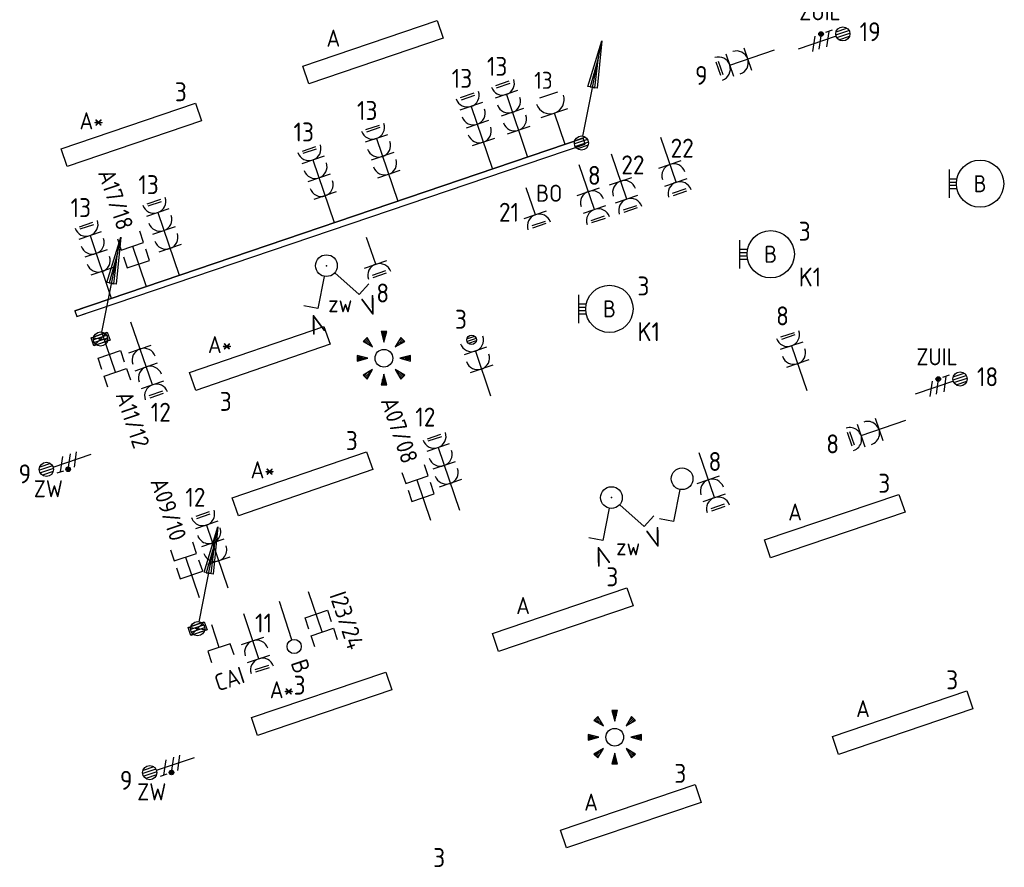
# Model space of a CAD drawing. Header units: millimetres. Extents: x -30480 to 214890, y -181324 to 108676.
# Tile 41 of 48: x 34088 to 44494, y 61670 to 70635. Entities that reach past the tile are written whole.
import ezdxf
from ezdxf.enums import TextEntityAlignment as Align

# ---------------------------------------------------------------- set-up
doc = ezdxf.new("R2010")
doc.units = ezdxf.units.MM
doc.header["$LTSCALE"] = 100
for name, color, linetype in [('EB62204-_ATTRIB', 2, 'Continuous'), ('EB63101-_ATTRIB', 2, 'Continuous'), ('EB63102-_ATTRIB', 2, 'Continuous'), ('EB6421--_ATTRIB', 2, 'Continuous'), ('EB6441--_ATTRIB', 2, 'Continuous'), ('EB6452--_ATTRIB', 2, 'Continuous'), ('EL6110--_CEN-NOODSTR', 3, 'Continuous'), ('EL61301-_KABELGOOT', 3, 'Continuous'), ('EL61303-_WANDGOOT', 3, 'Continuous'), ('EL62203-_KRACHT-WCD230', 3, 'Continuous'), ('EL62204-_KRACHT-ASP230', 3, 'Continuous'), ('EL6222--', 3, 'Continuous'), ('EL63101-_LICHT-ARM', 3, 'Continuous'), ('EL63102-_LICHT-SCH', 3, 'Continuous'), ('EL63103-_LICHT-WCD230V', 3, 'Continuous'), ('EL63106-_LICHT-WCDPLAF', 3, 'Continuous'), ('EL6421--_TELEFOON', 3, 'Continuous'), ('EL6441--_DATACOM', 3, 'Continuous'), ('EL6452--_CAI', 3, 'Continuous')]:
    doc.layers.add(name, color=color, linetype=linetype)
doc.styles.add('2_0', font='iso', dxfattribs={"height": 200})
doc.styles.add('ISO', font='iso.shx', dxfattribs={"height": 220})
doc.styles.add('NORATT', font='iso.shx')
doc.styles.add('NORDIM', font='isocp.shx')
doc.styles.add('STABICAD-018', font='ISOCP.SHX', dxfattribs={"height": 1.8})
doc.styles.get("Standard").update_dxf_attribs({"font": 'arial.ttf'})

# ---------------------------------------------------------------- blocks, each defined once
blk = doc.blocks.new('ES3G10')
for p, q in [((-3.25, -1.5), (-3.25, 1.5)), ((-3.25, 0.52), (-2.44, 0.52)), ((-3.25, 0.17), (-2.49, 0.17)), ((-3.25, -0.17), (-2.49, -0.17)), ((-3.25, -0.52), (-2.44, -0.52))]:
    blk.add_line(p, q)
blk.add_circle((0, 0), 2.5)
at = {"style": 'NORATT', "flags": 9}
blk.add_attdef('GELIJK', text='', height=1.8, dxfattribs=at).set_placement((3.5, 5), align=Align.MIDDLE_CENTER)
at = {"color": 6, "style": 'NORATT'}
for tag, flags, p in [('SCHAK', 8, (3.5, 2.75)), ('A_CODE', 8, (0, 0)), ('GROEP', 8, (-3.5, -2.75)), ('KAST', 9, (3.5, -2.75))]:
    blk.add_attdef(tag, text='', height=1.8, dxfattribs=dict(at, flags=flags)).set_placement(p, align=Align.MIDDLE)
blk = doc.blocks.new('EJ3P31')
at = {"color": 0}
blk.add_lwpolyline([(-7.5, -1), (-7.5, 1), (7.5, 1), (7.5, -1)], close=True, dxfattribs=at)
at = {"style": 'NORATT', "flags": 9}
blk.add_attdef('GELIJK', text='', height=1.8, dxfattribs=at).set_placement((3.5, 5), align=Align.MIDDLE_CENTER)
at = {"color": 0, "style": 'NORATT'}
for tag, flags, p in [('A_CODE', 8, (-3.5, 2.75)), ('SCHAK', 8, (3.5, 2.75)), ('GROEP', 8, (-3.5, -2.75)), ('KAST', 9, (3.5, -2.75))]:
    blk.add_attdef(tag, text='', height=1.8, dxfattribs=dict(at, flags=flags)).set_placement(p, align=Align.MIDDLE)
blk = doc.blocks.new('ES111352')
at = {"color": 0}
blk.add_line((0, 1.5), (0, -3), dxfattribs=at)
for points in [[(-1.25, 2.75), (-1.25, 1.5), (1.25, 1.5), (1.25, 2.75)], [(-1.25, 0.75), (-1.25, -0.5), (1.25, -0.5), (1.25, 0.75)]]:
    blk.add_lwpolyline(points, dxfattribs=at)
at = {"color": 0, "style": 'NORATT', "flags": 8}
blk.add_attdef('NUMMER1', text='', height=1.8, rotation=90, dxfattribs=at).set_placement((-1.5, 4.5), align=Align.MIDDLE_LEFT)
at = {"style": 'NORATT', "flags": 8}
blk.add_attdef('NUMMER', text='', height=1.8, rotation=90, dxfattribs=at).set_placement((1.5, 4.5), align=Align.MIDDLE_LEFT)
at = {"style": 'NORATT'}
for tag, flags, p in [('CODE', 9, (1, 3.5)), ('PANEEL', 9, (0, 3)), ('GRP', 8, (0, -5)), ('RUIMTE', 9, (0, -7.5))]:
    blk.add_attdef(tag, text='', height=1.8, dxfattribs=dict(at, flags=flags)).set_placement(p, align=Align.MIDDLE_LEFT)
at = {"style": 'NORATT', "flags": 8}
blk.add_attdef('M_CODE', text='', height=1.8, dxfattribs=at).set_placement((0, 0), align=Align.MIDDLE_CENTER)
blk = doc.blocks.new('ES652141')
for p, q in [((-2.51, 2.79), (-1.98, 2.26)), ((-0.2, 3.75), (-0.2, 3)), ((0, 3.75), (0, 2.25)), ((0.2, 3.75), (0.2, 3)), ((2.51, 2.79), (1.98, 2.26)), ((-2.79, 2.51), (-2.26, 1.98)), ((-2.65, 2.65), (-1.59, 1.59)), ((2.65, 2.65), (1.59, 1.59)), ((2.79, 2.51), (2.26, 1.98)), ((-3.75, 0.2), (-3, 0.2)), ((-3.75, 0), (-2.25, 0)), ((3.75, 0), (2.25, 0)), ((3.75, 0.2), (3, 0.2)), ((-3.75, -0.2), (-3, -0.2)), ((3.75, -0.2), (3, -0.2)), ((-2.79, -2.51), (-2.26, -1.98)), ((-2.65, -2.65), (-1.59, -1.59)), ((-2.51, -2.79), (-1.98, -2.26)), ((0, -3.75), (0, -2.25)), ((2.65, -2.65), (1.59, -1.59)), ((2.51, -2.79), (1.98, -2.26)), ((2.79, -2.51), (2.26, -1.98)), ((-0.2, -3.75), (-0.2, -3)), ((0.2, -3.75), (0.2, -3))]:
    blk.add_line(p, q)
for points in [[(-1.59, 1.59), (-2.37, 2.93), (-2.93, 2.37)], [(0, 2.25), (0.4, 3.75), (-0.4, 3.75)], [(1.59, 1.59), (2.93, 2.37), (2.37, 2.93)], [(-2.25, 0), (-3.75, 0.4), (-3.75, -0.4)], [(2.25, 0), (3.75, -0.4), (3.75, 0.4)], [(-1.59, -1.59), (-2.93, -2.37), (-2.37, -2.93)], [(0, -2.25), (-0.4, -3.75), (0.4, -3.75)], [(1.59, -1.59), (2.37, -2.93), (2.93, -2.37)]]:
    blk.add_lwpolyline(points, close=True)
blk.add_circle((0, 0), 1.25)
at = {"style": 'NORATT'}
blk.add_attdef('NUMMER', text='', height=1.8, dxfattribs=at).set_placement((0, 5), align=Align.MIDDLE)
for tag, flags, p in [('CODE', 9, (1, 3.5)), ('PANEEL', 9, (0, 3)), ('GRP', 8, (0, -5)), ('RUIMTE', 9, (0, -7.5))]:
    blk.add_attdef(tag, text='', height=1.8, dxfattribs=dict(at, flags=flags)).set_placement(p, align=Align.MIDDLE_LEFT)
at = {"style": 'NORATT', "flags": 8}
blk.add_attdef('M_CODE', text='', height=1.8, dxfattribs=at).set_placement((0, 0), align=Align.MIDDLE_CENTER)
blk = doc.blocks.new('ES3W1L')
for p, q in [((-0.75, 1.25), (0.75, 1.25)), ((1.25, 0), (-1.25, 0)), ((-0.75, 1), (0.75, 1)), ((0, 0), (0, -3))]:
    blk.add_line(p, q)
blk.add_arc((0, 1.25), 1.25, 180, 0)
at = {"style": 'NORATT'}
for tag, flags, p in [('VERMOGEN', 9, (-2.5, 3)), ('GROEP', 8, (0, 3)), ('SCHAK', 8, (2.5, 3)), ('GELIJK', 9, (5, 3)), ('KAST', 9, (7, 3)), ('TAL', 8, (2.5, 3))]:
    blk.add_attdef(tag, text='', height=1.8, rotation=90, dxfattribs=dict(at, flags=flags)).set_placement(p, align=Align.MIDDLE_CENTER)
at = {"style": 'NORATT', "flags": 8}
blk.add_attdef('DOEL', text='', height=1.8, rotation=90, dxfattribs=at).set_placement((-2.5, 3), align=Align.MIDDLE_LEFT)
at = {"style": 'NORATT', "flags": 9}
blk.add_attdef('M_CODE', text='', height=1.8, dxfattribs=at).set_placement((0, 0), align=Align.MIDDLE_CENTER)
blk = doc.blocks.new('EH100000')
at = {"linetype": 'ByBlock'}
for p, q in [((1, 0.5), (0, 0.5)), ((1, 0.5, 1), (0, 0.5, 1)), ((0, -0.5, 1), (1, -0.5, 1)), ((1, -0.5), (0, -0.5))]:
    blk.add_line(p, q, dxfattribs=at)
at = {"linetype": 'ByBlock', "invisible_edges": 15}
for points in [[(1, -0.5), (0, -0.5), (0, 0.5), (1, 0.5)], [(0, 0.5), (1, 0.5), (1, 0.5, 1), (0, 0.5, 1)], [(0, -0.5, 1), (1, -0.5, 1), (1, -0.5), (0, -0.5)]]:
    blk.add_3dface(points, dxfattribs=at)
at = {"linetype": 'ByBlock', "style": '2_0', "flags": 8}
blk.add_attdef('FUNCTIE', text='', height=0.5, dxfattribs=at).set_placement((0.5, 0), align=Align.MIDDLE)
at = {"linetype": 'ByBlock', "flags": 9}
blk.add_attdef('SCHOT', text='', height=0.5, dxfattribs=at).set_placement((0.5, 0), align=Align.MIDDLE)
blk = doc.blocks.new('WGE')
blk.add_lwpolyline([(-1, -0.5), (0, -0.5), (0, 0.5), (-1, 0.5)])
at = {"style": '2_0', "flags": 9}
for tag in ['HULPSTUK', 'SCHOT']:
    blk.add_attdef(tag, text='', height=0.5, dxfattribs=at).set_placement((0, 0), align=Align.MIDDLE)
blk = doc.blocks.new('ES3W2L')
for p, q in [((-0.75, 3.25), (0.75, 3.25)), ((-0.75, 3), (0.75, 3)), ((1.25, 2), (-1.25, 2)), ((0, 2), (0, -3)), ((1.25, 0), (-1.25, 0))]:
    blk.add_line(p, q)
for centre in [(0, 3.25), (0, 1.25)]:
    blk.add_arc(centre, 1.25, 180, 0)
at = {"style": 'NORATT'}
for tag, height, flags, p in [('GROEPI', 1.8, 9, (0, 9.5)), ('CODE', 3.5, 8, (0, 4.5)), ('M_CODE', 1.8, 9, (0, 0)), ('VERMOGENI', 1.8, 9, (0, -9.5)), ('DOELI', 1.8, 9, (0, -11.5))]:
    blk.add_attdef(tag, text='', height=height, dxfattribs=dict(at, flags=flags)).set_placement(p, align=Align.MIDDLE_CENTER)
for tag, flags, p in [('VERMOGEN', 9, (-2.5, 5)), ('GROEP', 8, (0, 5)), ('SCHAK', 8, (2.5, 5)), ('GELIJKI', 9, (5, 5)), ('GELIJK', 9, (5, 5)), ('KAST', 9, (7, 5)), ('TAL', 8, (2.5, 5))]:
    blk.add_attdef(tag, text='', height=1.8, rotation=90, dxfattribs=dict(at, flags=flags)).set_placement(p, align=Align.MIDDLE_CENTER)
at = {"style": 'NORATT', "flags": 8}
blk.add_attdef('DOEL', text='', height=1.8, rotation=90, dxfattribs=at).set_placement((-2.5, 5), align=Align.MIDDLE_LEFT)
blk = doc.blocks.new('ES3S1')
blk.add_lwpolyline([(0.58, 1), (2.31, 4), (3.61, 3.25)])
blk.add_circle((0, 0), 1.15)
at = {"style": 'NORATT'}
for tag, flags, p in [('SCHAK', 8, (3, 5.5)), ('KAST', 9, (-3, 0.5)), ('M_CODE', 9, (0, 0)), ('DOEL', 9, (-3, -2)), ('GROEP', 9, (-3, -4.5))]:
    blk.add_attdef(tag, text='', height=1.8, dxfattribs=dict(at, flags=flags)).set_placement(p, align=Align.MIDDLE_CENTER)
blk = doc.blocks.new('ES3W2P')
at = {"color": 0}
for p, q in [((0.5, 3.25), (-0.5, 3.25)), ((0.43, 3.5), (-0.43, 3.5)), ((0.43, 3), (-0.43, 3)), ((1.25, 2), (-1.25, 2)), ((0, 2), (0, -3)), ((1.25, 0), (-1.25, 0))]:
    blk.add_line(p, q, dxfattribs=at)
blk.add_circle((0, 3.25), 0.5, dxfattribs=at)
for centre in [(0, 3.25), (0, 1.25)]:
    blk.add_arc(centre, 1.25, 180, 0, dxfattribs=at)
at = {"color": 0, "style": 'NORATT'}
for tag, flags, p in [('VERMOGEN', 9, (-2.5, 4.5)), ('GROEP', 8, (0, 5.5)), ('KAST', 9, (2.5, 4.5)), ('SCHAK', 8, (-1.5, -1.5)), ('TAL', 8, (1.59, -1.64))]:
    blk.add_attdef(tag, text='', height=1.8, rotation=90, dxfattribs=dict(at, flags=flags)).set_placement(p, align=Align.MIDDLE)
at = {"style": 'NORATT', "width": 0.7, "flags": 8}
blk.add_attdef('DOEL', text='', height=1.8, rotation=90, dxfattribs=at).set_placement((-2.5, 5.5), align=Align.MIDDLE_LEFT)
at = {"style": 'NORATT', "flags": 9}
blk.add_attdef('GELIJK', text='', height=1.8, rotation=90, dxfattribs=at).set_placement((5, 5.5), align=Align.MIDDLE_CENTER)
blk.add_attdef('M_CODE', text='', height=1.8, dxfattribs=at).set_placement((0, 0), align=Align.MIDDLE_CENTER)
blk = doc.blocks.new('ES3W3L')
at = {"color": 2}
for p, q in [((-0.75, 5.25), (0.75, 5.25)), ((-0.75, 5), (0.75, 5))]:
    blk.add_line(p, q, dxfattribs=at)
at = {"color": 0}
for p, q in [((1.25, 4), (-1.25, 4)), ((0, 4), (0, -3)), ((1.25, 2), (-1.25, 2)), ((1.25, 0), (-1.25, 0))]:
    blk.add_line(p, q, dxfattribs=at)
for centre in [(0, 5.25), (0, 3.25), (0, 1.25)]:
    blk.add_arc(centre, 1.25, 180, 0, dxfattribs=at)
at = {"style": 'NORATT'}
for tag, flags, p in [('VERMOGEN', 9, (-2.5, 7)), ('GROEP', 8, (0, 7)), ('SCHAK', 8, (2.5, 7)), ('GELIJK', 9, (5, 7)), ('KAST', 9, (7, 7)), ('TAL', 8, (2.5, 7))]:
    blk.add_attdef(tag, text='', height=1.8, rotation=90, dxfattribs=dict(at, flags=flags)).set_placement(p, align=Align.MIDDLE_CENTER)
at = {"style": 'NORATT', "flags": 8}
blk.add_attdef('DOEL', text='', height=1.8, rotation=90, dxfattribs=at).set_placement((-2.5, 7), align=Align.MIDDLE_LEFT)
at = {"style": 'NORATT', "flags": 9}
blk.add_attdef('M_CODE', text='', height=1.8, dxfattribs=at).set_placement((0, 0), align=Align.MIDDLE_CENTER)
blk = doc.blocks.new('ES111309')
at = {"color": 0}
blk.add_line((0, -0.5), (0, -3), dxfattribs=at)
blk.add_lwpolyline([(-1.25, 0.75), (-1.25, -0.5), (1.25, -0.5), (1.25, 0.75)], dxfattribs=at)
at = {"color": 0, "style": 'NORATT', "flags": 8}
for tag, p in [('NUMMER', (0, 6)), ('CODE', (0, 3))]:
    blk.add_attdef(tag, text='', height=1.8, dxfattribs=at).set_placement(p, align=Align.MIDDLE)
at = {"style": 'NORATT'}
for tag, flags, p in [('PANEEL', 9, (0, 3)), ('GRP', 8, (0, -5)), ('RUIMTE', 9, (0, -7.5))]:
    blk.add_attdef(tag, text='', height=1.8, dxfattribs=dict(at, flags=flags)).set_placement(p, align=Align.MIDDLE_LEFT)
at = {"style": 'NORATT', "flags": 8}
blk.add_attdef('M_CODE', text='', height=1.8, dxfattribs=at).set_placement((0, 0), align=Align.MIDDLE_CENTER)
blk = doc.blocks.new('ES4X4')
at = {"color": 0}
blk.add_line((0, 1.25), (0, -3), dxfattribs=at)
blk.add_circle((0, 2), 0.75, dxfattribs=at)
at = {"color": 0, "style": 'NORATT', "flags": 8}
for tag, p in [('NUMMER', (0, 3.5)), ('CODE', (-2.75, -1.25))]:
    blk.add_attdef(tag, text='', height=1.8, rotation=90, dxfattribs=at).set_placement(p, align=Align.MIDDLE_LEFT)
at = {"style": 'NORATT', "flags": 9}
for tag, p in [('M_CODE', (0, 0)), ('PANEEL', (0, -2.5)), ('GRP', (0, -5)), ('MERK', (0, -7.5)), ('AANGEP', (0, -10)), ('INSTAL', (0, -12.5)), ('TYPE', (0, -17.5))]:
    blk.add_attdef(tag, text='', height=1.8, dxfattribs=at).set_placement(p, align=Align.MIDDLE_CENTER)
blk.add_attdef('RUIMTE', text='', height=1.8, dxfattribs=at).set_placement((0, -7.5), align=Align.MIDDLE_LEFT)
blk = doc.blocks.new('ES3X5')
at = {"color": 0}
for p, q in [((-0.45, 1.4), (-0.45, 2.6)), ((-0.15, 1.27), (-0.15, 2.73)), ((0.15, 1.27), (0.15, 2.73)), ((0.45, 1.4), (0.45, 2.6)), ((0, 1.25), (0, -3))]:
    blk.add_line(p, q, dxfattribs=at)
at = {"color": 1}
for p, q in [((-0.88, -0.38), (-0.88, 0.01)), ((-0.78, -0.42), (-0.78, 0.06)), ((-0.73, 1.04), (-0.73, 0.3)), ((-0.73, 0.67), (0.73, -0.07)), ((-0.69, -0.42), (-0.69, 0.06)), ((-0.59, -0.38), (-0.59, 0.01)), ((-0.73, -0.18), (0.73, -0.92)), ((-0.73, -0.88), (0.73, -1.62))]:
    blk.add_line(p, q, dxfattribs=at)
at = {"color": 0}
blk.add_circle((0, 2), 0.75, dxfattribs=at)
at = {"color": 1}
blk.add_circle((-0.73, -0.18), 0.245, dxfattribs=at)
at = {"style": 'NORATT'}
for tag, flags, p in [('VERMOGEN', 9, (-2.5, 4.5)), ('GROEP', 8, (0, 4.5)), ('SCHAK', 8, (2.5, 4.5)), ('KAST', 9, (7, 4.5)), ('DOEL', 8, (-2.5, 1))]:
    blk.add_attdef(tag, text='', height=1.8, rotation=90, dxfattribs=dict(at, flags=flags)).set_placement(p, align=Align.MIDDLE_LEFT)
for tag, flags, p in [('GELIJK', 9, (5, 4.5)), ('TAL', 8, (2.5, 4.5))]:
    blk.add_attdef(tag, text='', height=1.8, rotation=90, dxfattribs=dict(at, flags=flags)).set_placement(p, align=Align.MIDDLE_CENTER)
at = {"style": 'NORATT', "flags": 9}
blk.add_attdef('M_CODE', text='', height=1.8, dxfattribs=at).set_placement((0, 0), align=Align.MIDDLE_CENTER)
blk = doc.blocks.new('ES3SZ')
at = {"color": 0}
for points in [[(-0.58, 1), (-2.31, 4), (-3.61, 3.25)], [(0.58, 1), (2.31, 4), (3.61, 3.25)]]:
    blk.add_lwpolyline(points, dxfattribs=at)
blk.add_circle((0, 0), 1.15, dxfattribs=at)
blk.add_point((0, 0), dxfattribs=at)
blk.add_point((0, 0), dxfattribs=at)
at = {"color": 2, "style": 'ISO'}
blk.add_text('V', height=2, rotation=180, dxfattribs=at).set_placement((-3, 5.5), align=Align.MIDDLE_CENTER)
blk.add_text('V', height=2, dxfattribs=at).set_placement((3, 5.5), align=Align.MIDDLE_CENTER)
at = {"style": 'NORATT'}
for tag, flags, p in [('SCHAK', 8, (3, 5.5)), ('KAST', 9, (-3, 0.5)), ('M_CODE', 8, (0, 0)), ('DOEL', 9, (-3, -2)), ('GROEP', 9, (-3, -4.5))]:
    blk.add_attdef(tag, text='', height=1.8, dxfattribs=dict(at, flags=flags)).set_placement(p, align=Align.MIDDLE_CENTER)
for tag, flags, p in [('CODE', 9, (1, 3.5)), ('PANEEL', 9, (0, 3)), ('GRP', 8, (0, -5)), ('RUIMTE', 9, (0, -7.5))]:
    blk.add_attdef(tag, text='', height=1.8, dxfattribs=dict(at, flags=flags)).set_placement(p, align=Align.MIDDLE_LEFT)
blk = doc.blocks.new('ES111201')
at = {"color": 0}
for p, q in [((0.38, 0.65), (5.5, 9.53)), ((0.73, 0.15), (-0.73, 0.15)), ((0.6, 0.45), (-0.6, 0.45)), ((0.73, -0.15), (-0.73, -0.15)), ((0.6, -0.45), (-0.6, -0.45))]:
    blk.add_line(p, q, dxfattribs=at)
for points in [[(2.57, 5.45), (5.5, 9.53), (3.43, 4.95)], [(3.22, 5.07), (4.63, 8.01), (2.78, 5.32)]]:
    blk.add_lwpolyline(points, close=True, dxfattribs=at)
blk.add_circle((0, 0), 0.75, dxfattribs=at)
at = {"style": 'NORATT', "flags": 9}
for tag in ['GELIJKI', 'TAL']:
    blk.add_attdef(tag, text='', height=1.8, rotation=90, dxfattribs=at).set_placement((5, 11.28), align=Align.MIDDLE_CENTER)
at = {"style": 'NORATT'}
for tag, height, flags, p in [('GROEPI', 1.8, 9, (0, 9.5)), ('GROEP', 1.8, 8, (0, 7.5)), ('CODE', 3.5, 8, (0, 4.5)), ('M_CODE', 1.8, 8, (0, 0)), ('KAST', 1.8, 9, (0, -3.5)), ('VERMOGEN', 1.8, 9, (0, -5.5)), ('DOEL', 1.8, 9, (0, -7.5)), ('VERMOGENI', 1.8, 9, (0, -9.5)), ('DOELI', 1.8, 9, (0, -11.5))]:
    blk.add_attdef(tag, text='', height=height, dxfattribs=dict(at, flags=flags)).set_placement(p, align=Align.MIDDLE_CENTER)
blk = doc.blocks.new('111304CP')
at = {"color": 0, "linetype": 'Continuous'}
blk.add_line((1, 6.5), (-1, 6.5), dxfattribs=at)
blk = doc.blocks.new('*U153')
at = {"color": 0, "linetype": 'Continuous'}
for p, q in [((-1.5, 4.5), (1.5, 4.5)), ((0, 1), (0, 4.5))]:
    blk.add_line(p, q, dxfattribs=at)
blk.add_arc((0, 6), 1.5, 180, 0, dxfattribs=at)
blk.add_blockref('111304CP', (0, 0), dxfattribs=at)
at = {"color": 0, "linetype": 'Continuous', "style": 'STABICAD-018'}
for tag, p in [('PANEL', (0, 11.5)), ('CIRCUIT', (0, 8.5)), ('SUBCIRCUIT', (4.5, 8.5)), ('ARTICLECODE', (0, 0))]:
    blk.add_attdef(tag, text='', height=1.8, dxfattribs=at).set_placement(p, align=Align.MIDDLE)
at = {"color": 0, "linetype": 'Continuous', "style": 'STABICAD-018', "flags": 1}
blk.add_attdef('POWERCODE', text='', height=1.8, dxfattribs=at).set_placement((13, 8.5), align=Align.MIDDLE)

msp = doc.modelspace()

# ---------------------------------------------------------------- linework, layer by layer
at = {"layer": 'EL61303-_WANDGOOT'}
for points in [[(34843, 67271), (35014, 67329), (35043, 67244), (34872, 67186)], [(35869, 64207), (36039, 64265), (36068, 64180), (35898, 64122)]]:
    msp.add_lwpolyline(points, close=True, dxfattribs=at)
for points in [[(34872, 67186), (35014, 67329)], [(35041, 67243), (34843, 67271)], [(36066, 64179), (35869, 64207)], [(35898, 64122), (36039, 64265)]]:
    msp.add_lwpolyline(points, dxfattribs=at)

# ---------------------------------------------------------------- block references
at = {"layer": 'EL6110--_CEN-NOODSTR'}
for p, xscale, yscale, zscale, rotation in [((41782, 70219), 100, 100, 100, 108.7499999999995), ((43169, 66301), 99.99999999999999, 99.99999999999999, 99.99999999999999, 108.7500000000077)]:
    msp.add_blockref('ES3W2L', p, dxfattribs=dict(at, xscale=xscale, yscale=yscale, zscale=zscale, rotation=rotation))
at = {"layer": 'EL61301-_KABELGOOT', "xscale": 99.99999999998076, "yscale": 99.99999999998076, "zscale": 99.99999999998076, "rotation": 18.75000000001}
msp.add_blockref('ES111201', (40025, 69330, -120), dxfattribs=at)
at = {"layer": 'EL61303-_WANDGOOT'}
for name, p, xscale, yscale, zscale, rotation in [('EH100000', (40055, 69350, -120), 5674.999999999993, 65, 120, 198.7499999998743), ('WGE', (40055, 69350, -120), 119.9999999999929, 65, 119.9999999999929, 18.74999999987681), ('ES111201', (34942, 67257), 100, 100, 100, 18.75000000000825), ('WGE', (34681, 67526, -120), 120.0000000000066, 65, 120.0000000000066, 198.7499999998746), ('ES111201', (35968, 64193), 100, 100, 100, 18.75000000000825)]:
    msp.add_blockref(name, p, dxfattribs=dict(at, xscale=xscale, yscale=yscale, zscale=zscale, rotation=rotation))
at = {"layer": 'EL62204-_KRACHT-ASP230'}
ref = msp.add_blockref('ES3X5', (42598, 70420, -16800), dxfattribs=dict(at, xscale=100.0000000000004, yscale=100.0000000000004, zscale=100.0000000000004, rotation=288.749999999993))
ref.add_attrib('DOEL', 'ZUIL', dxfattribs={"layer": 'EB62204-_ATTRIB', "color": 1, "height": 180, "style": 'NORATT', "flags": 8}).set_placement((42327, 70718, -16800), align=Align.MIDDLE_LEFT)
ref = msp.add_blockref('ES3X5', (43837, 66771, -16800), dxfattribs=dict(at, xscale=100.0000000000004, yscale=100.0000000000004, zscale=100.0000000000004, rotation=288.749999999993))
ref.add_attrib('DOEL', 'ZUIL', dxfattribs={"layer": 'EB62204-_ATTRIB', "color": 1, "height": 180, "style": 'NORATT', "flags": 8}).set_placement((43565, 67069, -16800), align=Align.MIDDLE_LEFT)
ref = msp.add_blockref('ES3X5', (34560, 65943, -16800), dxfattribs=dict(at, xscale=100, yscale=100, zscale=100, rotation=108.7500000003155))
ref.add_attrib('DOEL', 'ZW', dxfattribs={"layer": 'EB62204-_ATTRIB', "color": 1, "height": 180, "style": 'NORATT', "flags": 8}).set_placement((34545, 65674, -16800), align=Align.MIDDLE_RIGHT)
ref = msp.add_blockref('ES3X5', (35652, 62736, -16800), dxfattribs=dict(at, xscale=99.99999999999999, yscale=99.99999999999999, zscale=99.99999999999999, rotation=108.7500000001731))
ref.add_attrib('DOEL', 'ZW', dxfattribs={"layer": 'EB62204-_ATTRIB', "color": 1, "height": 180, "style": 'NORATT', "flags": 8}).set_placement((35638, 62468, -16800), align=Align.MIDDLE_RIGHT)
at = {"layer": 'EL6222--', "linetype": 'Continuous'}
ref = msp.add_blockref('*U153', (39885, 69221), dxfattribs=dict(at, xscale=100, yscale=100, zscale=100, rotation=18.75000000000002))
ref.add_attrib('CIRCUIT', '13', dxfattribs={"layer": '0', "color": 1, "linetype": 'Continuous', "height": 180, "style": 'STABICAD-018'}).set_placement((39623, 69993), align=Align.MIDDLE)
at = {"layer": 'EL63101-_LICHT-ARM'}
ref = msp.add_blockref('EJ3P31', (37823, 70291), dxfattribs=dict(at, xscale=99.99999999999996, yscale=99.99999999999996, zscale=99.99999999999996, rotation=18.80000000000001))
ref.add_attrib('A_CODE', 'A', dxfattribs={"layer": 'EB63101-_ATTRIB', "color": 1, "height": 180, "style": 'NORATT', "flags": 8}).set_placement((37403, 70439), align=Align.MIDDLE)
ref = msp.add_blockref('EJ3P31', (35268, 69417), dxfattribs=dict(at, xscale=100.0000000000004, yscale=100.0000000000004, zscale=100.0000000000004, rotation=18.79999999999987))
ref.add_attrib('A_CODE', 'A*', dxfattribs={"layer": 'EB63101-_ATTRIB', "color": 1, "height": 180, "style": 'NORATT', "flags": 8}).set_placement((34848, 69565), align=Align.MIDDLE)
ref = msp.add_blockref('ES3G10', (44238, 68900), dxfattribs=dict(at, xscale=100, yscale=100, zscale=100))
ref.add_attrib('A_CODE', 'B', dxfattribs={"layer": 'EB63101-_ATTRIB', "color": 1, "height": 180, "style": 'NORATT', "flags": 8}).set_placement((44238, 68900), align=Align.MIDDLE)
ref = msp.add_blockref('ES3G10', (42025, 68154, -14400), dxfattribs=dict(at, xscale=100, yscale=100, zscale=100))
ref.add_attrib('A_CODE', 'B', dxfattribs={"layer": 'EB63101-_ATTRIB', "color": 1, "height": 180, "style": 'NORATT', "flags": 8}).set_placement((42025, 68154, -14400), align=Align.MIDDLE)
ref = msp.add_blockref('ES3G10', (40321, 67576, -14400), dxfattribs=dict(at, xscale=100, yscale=100, zscale=100))
ref.add_attrib('A_CODE', 'B', dxfattribs={"layer": 'EB63101-_ATTRIB', "color": 1, "height": 180, "style": 'NORATT', "flags": 8}).set_placement((40321, 67576, -14400), align=Align.MIDDLE)
ref = msp.add_blockref('EJ3P31', (36626, 67052), dxfattribs=dict(at, xscale=99.99999999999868, yscale=99.99999999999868, zscale=99.99999999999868, rotation=18.99999999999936))
ref.add_attrib('A_CODE', 'A*', dxfattribs={"layer": 'EB63101-_ATTRIB', "color": 1, "height": 180, "style": 'NORATT', "flags": 8}).set_placement((36205, 67198), align=Align.MIDDLE)
at = {"layer": 'EL63101-_LICHT-ARM', "xscale": 75, "yscale": 75, "zscale": 75}
for p in [(37937, 67054, -16800), (40377, 63046, -16800)]:
    msp.add_blockref('ES652141', p, dxfattribs=at)
at = {"layer": 'EL63101-_LICHT-ARM'}
ref = msp.add_blockref('EJ3P31', (37077, 65727), dxfattribs=dict(at, xscale=99.99999999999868, yscale=99.99999999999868, zscale=99.99999999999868, rotation=18.99999999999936))
ref.add_attrib('A_CODE', 'A*', dxfattribs={"layer": 'EB63101-_ATTRIB', "color": 1, "height": 180, "style": 'NORATT', "flags": 8}).set_placement((36656, 65873), align=Align.MIDDLE)
ref = msp.add_blockref('EJ3P31', (42702, 65279), dxfattribs=dict(at, xscale=99.99999999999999, yscale=99.99999999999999, zscale=99.99999999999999, rotation=18.7))
ref.add_attrib('A_CODE', 'A', dxfattribs={"layer": 'EB63101-_ATTRIB', "color": 1, "height": 180, "style": 'NORATT', "flags": 8}).set_placement((42283, 65428), align=Align.MIDDLE)
ref = msp.add_blockref('EJ3P31', (39828, 64289), dxfattribs=dict(at, xscale=100.0000000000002, yscale=100.0000000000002, zscale=100.0000000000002, rotation=18.7))
ref.add_attrib('A_CODE', 'A', dxfattribs={"layer": 'EB63101-_ATTRIB', "color": 1, "height": 180, "style": 'NORATT', "flags": 8}).set_placement((39408, 64438), align=Align.MIDDLE)
ref = msp.add_blockref('EJ3P31', (37279, 63400), dxfattribs=dict(at, xscale=99.9999999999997, yscale=99.9999999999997, zscale=99.9999999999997, rotation=18.70000000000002))
ref.add_attrib('A_CODE', 'A*', dxfattribs={"layer": 'EB63101-_ATTRIB', "color": 1, "height": 180, "style": 'NORATT', "flags": 8}).set_placement((36859, 63548), align=Align.MIDDLE)
ref = msp.add_blockref('EJ3P31', (43419, 63200), dxfattribs=dict(at, xscale=100.0000000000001, yscale=100.0000000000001, zscale=100.0000000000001, rotation=18.70000000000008))
ref.add_attrib('A_CODE', 'A', dxfattribs={"layer": 'EB63101-_ATTRIB', "color": 1, "height": 180, "style": 'NORATT', "flags": 8}).set_placement((43000, 63348), align=Align.MIDDLE)
ref = msp.add_blockref('EJ3P31', (40547, 62210), dxfattribs=dict(at, xscale=100.0000000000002, yscale=100.0000000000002, zscale=100.0000000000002, rotation=18.70000000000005))
ref.add_attrib('A_CODE', 'A', dxfattribs={"layer": 'EB63101-_ATTRIB', "color": 1, "height": 180, "style": 'NORATT', "flags": 8}).set_placement((40127, 62359), align=Align.MIDDLE)
at = {"layer": 'EL63102-_LICHT-SCH'}
ref = msp.add_blockref('ES3SZ', (37330, 68033), dxfattribs=dict(at, xscale=100.0000000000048, yscale=100.0000000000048, zscale=100.0000000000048, rotation=198.7499999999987))
ref.add_attrib('SCHAK', 'zw', dxfattribs={"layer": 'EB63102-_ATTRIB', "color": 1, "height": 180, "style": 'NORATT', "flags": 8}).set_placement((37476, 67630), align=Align.MIDDLE_CENTER)
at = {"layer": 'EL63102-_LICHT-SCH', "xscale": 100, "yscale": 100, "zscale": 100, "rotation": 198.7500000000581}
msp.add_blockref('ES3S1', (41088, 65780, -15600), dxfattribs=at)
at = {"layer": 'EL63102-_LICHT-SCH'}
ref = msp.add_blockref('ES3SZ', (40342, 65580, -15600), dxfattribs=dict(at, xscale=100, yscale=100, zscale=100, rotation=198.7500000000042))
ref.add_attrib('SCHAK', 'zw', dxfattribs={"layer": 'EB63102-_ATTRIB', "color": 1, "height": 180, "style": 'NORATT', "flags": 8}).set_placement((40519, 65059, -15600), align=Align.MIDDLE_CENTER)
at = {"layer": 'EL63103-_LICHT-WCD230V'}
for name, p, xscale, yscale, zscale, rotation in [('ES3W3L', (39360, 69465, -570), 100, 100, 100, 18.74999999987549), ('ES3W3L', (38988, 69339, -120), 100, 100, 100, 18.74999999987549), ('ES3W3L', (37987, 68999, -120), 100, 100, 100, 18.74999999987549), ('ES3W2L', (40960, 69104), 99.99999999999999, 99.99999999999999, 99.99999999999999, 198.7500000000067), ('ES3W3L', (37316, 68772, -570), 100, 100, 100, 18.74999999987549), ('ES3W2L', (40439, 68927), 99.99999999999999, 99.99999999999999, 99.99999999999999, 198.7500000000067), ('ES3W2L', (40099, 68817), 99.99999999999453, 99.99999999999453, 99.99999999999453, 198.7500000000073), ('ES3W3L', (35676, 68215, -120), 100, 100, 100, 18.74999999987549), ('ES3W3L', (34960, 67972, -570), 100, 100, 100, 18.74999999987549), ('ES3W1L', (37851, 68048), 100.0000000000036, 100.0000000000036, 100.0000000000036, 198.7510108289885), ('ES3W3L', (35360, 67152), 100, 100, 100, 199.2500000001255), ('ES3W2L', (42309, 66996, -16800), 100.0000000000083, 100.0000000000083, 100.0000000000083, 18.75000000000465), ('ES3W3L', (38638, 65730), 99.99999999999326, 99.99999999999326, 99.99999999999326, 18.74999999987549), ('ES3W2L', (41366, 65769), 100.0000000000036, 100.0000000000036, 100.0000000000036, 198.7499999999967), ('ES3W3L', (36192, 64911), 100, 100, 100, 18.74999999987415), ('ES3W2L', (36551, 64066), 100.0000000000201, 100.0000000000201, 100.0000000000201, 198.2595760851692)]:
    msp.add_blockref(name, p, dxfattribs=dict(at, xscale=xscale, yscale=yscale, zscale=zscale, rotation=rotation))
ref = msp.add_blockref('ES3W1L', (39538, 68572), dxfattribs=dict(at, xscale=99.99999999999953, yscale=99.99999999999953, zscale=99.99999999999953, rotation=198.7499999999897))
ref.add_attrib('DOEL', 'BO', dxfattribs={"layer": '0', "color": 1, "height": 180, "style": 'NORATT', "flags": 8}).set_placement((39546, 68799), align=Align.MIDDLE_LEFT)
at = {"layer": 'EL63106-_LICHT-WCDPLAF', "xscale": 100, "yscale": 100, "zscale": 100, "rotation": 18.75000000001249}
msp.add_blockref('ES3W2P', (38969, 66940, -15750), dxfattribs=at)
at = {"layer": 'EL6421--_TELEFOON'}
ref = msp.add_blockref('ES4X4', (36926, 64195), dxfattribs=dict(at, xscale=100.0000000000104, yscale=100.0000000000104, zscale=100.0000000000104, rotation=198.2095760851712))
ref.add_attrib('NUMMER', 'B', dxfattribs={"layer": 'EB6421--_ATTRIB', "color": 1, "height": 180, "rotation": 288.2096, "style": 'NORATT', "flags": 8}).set_placement((37035, 63862), align=Align.MIDDLE_LEFT)
at = {"layer": 'EL6441--_DATACOM'}
ref = msp.add_blockref('ES111352', (35327, 68096, -570), dxfattribs=dict(at, xscale=99.99999999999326, yscale=99.99999999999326, zscale=99.99999999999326, rotation=18.74999999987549))
ref.add_attrib('NUMMER1', 'A17/18', dxfattribs={"layer": 'EB6441--_ATTRIB', "color": 1, "height": 180, "rotation": 288.75, "style": 'NORATT', "flags": 8}).set_placement((35210, 68422, -1620), align=Align.MIDDLE_RIGHT)
ref = msp.add_blockref('ES111352', (35051, 67047, -240), dxfattribs=dict(at, xscale=-99.99999999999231, yscale=100, zscale=100, rotation=198.7499999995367))
ref.add_attrib('NUMMER1', 'A11/12', dxfattribs={"layer": 'EB6441--_ATTRIB', "color": 1, "height": 180, "rotation": 288.75, "style": 'NORATT', "flags": 8}).set_placement((35381, 66114, -240), align=Align.MIDDLE_RIGHT)
ref = msp.add_blockref('ES111352', (38335, 65627), dxfattribs=dict(at, xscale=100.0000000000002, yscale=100.0000000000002, zscale=100.0000000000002, rotation=18.74999999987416))
ref.add_attrib('NUMMER1', 'A07/08', dxfattribs={"layer": 'EB6441--_ATTRIB', "color": 1, "height": 180, "rotation": 288.75, "style": 'NORATT', "flags": 8}).set_placement((38217, 65953), align=Align.MIDDLE_RIGHT)
ref = msp.add_blockref('ES111352', (35888, 64808), dxfattribs=dict(at, xscale=100.0000000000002, yscale=100.0000000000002, zscale=100.0000000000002, rotation=18.74999999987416))
ref.add_attrib('NUMMER1', 'A09/10', dxfattribs={"layer": 'EB6441--_ATTRIB', "color": 1, "height": 180, "rotation": 288.75, "style": 'NORATT', "flags": 8}).set_placement((35771, 65134), align=Align.MIDDLE_RIGHT)
ref = msp.add_blockref('ES111352', (37238, 64301), dxfattribs=dict(at, xscale=-99.99999999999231, yscale=100, zscale=100, rotation=198.7499999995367))
ref.add_attrib('NUMMER1', 'I23/24', dxfattribs={"layer": 'EB6441--_ATTRIB', "color": 1, "height": 180, "rotation": 288.75, "style": 'NORATT', "flags": 8}).set_placement((37645, 63986), align=Align.MIDDLE_RIGHT)
at = {"layer": 'EL6452--_CAI'}
ref = msp.add_blockref('ES111309', (36211, 63948, -750), dxfattribs=dict(at, xscale=100.0000000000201, yscale=100.0000000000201, zscale=100.0000000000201, rotation=198.2595760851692))
ref.add_attrib('CODE', 'CAI', dxfattribs={"layer": 'EB6452--_ATTRIB', "color": 1, "height": 180, "rotation": 18.2596, "style": 'NORATT', "flags": 8}).set_placement((36305, 63663, -750), align=Align.MIDDLE)

# ---------------------------------------------------------------- texts
at = {"layer": 'EL62203-_KRACHT-WCD230', "color": 7, "style": 'NORDIM'}
for s, p in [('19', (42965, 70407, -33400)), ('13', (39026, 70041, -35430)), ('9', (41226, 69945, -19200)), ('13', (38654, 69914, -34980)), ('13', (37653, 69574, -34980)), ('13', (36982, 69347, -35430)), ('22', (40967, 69176, -3450)), ('22', (40446, 68999, -3450)), ('13', (35342, 68790, -34980)), ('8', (40093, 68888, -19200)), ('13', (34626, 68547, -35430)), ('21', (39153, 68498, -850)), ('8', (37857, 67644, 14400)), ('3', (38688, 67366, -35430)), ('8', (42082, 67402, -35200)), ('18', (44204, 66758, -33400)), ('12', (35473, 66383, -35430)), ('12', (38269, 66332, -35430)), ('8', (42612, 66048)), ('8', (41368, 65862, -19200)), ('9', (34076, 65731, -19200)), ('12', (35839, 65483, -35430)), ('11', (36576, 64154, -18750)), ('9', (35147, 62490, -19200))]:
    msp.add_text(s, height=200, dxfattribs=at).set_placement(p)
at = {"layer": 'EL63101-_LICHT-ARM', "color": 1, "style": 'NORDIM'}
for s, p in [('3', (35728, 69772, -17580)), ('3', (42321, 68297, -16800)), ('K1', (42321, 67813, -16800)), ('3', (40617, 67718, -16800)), ('K1', (40617, 67235, -16800)), ('3', (36203, 66497)), ('3', (37535, 66083, -17580)), ('3', (43162, 65632, -17580)), ('3', (40288, 64642, -17580)), ('3', (36983, 63496, -17580)), ('3', (43880, 63553, -17580)), ('3', (41007, 62563, -17580)), ('3', (38458, 61673, -17580))]:
    msp.add_text(s, height=200, dxfattribs=at).set_placement(p)

doc.saveas('drawing.dxf')
